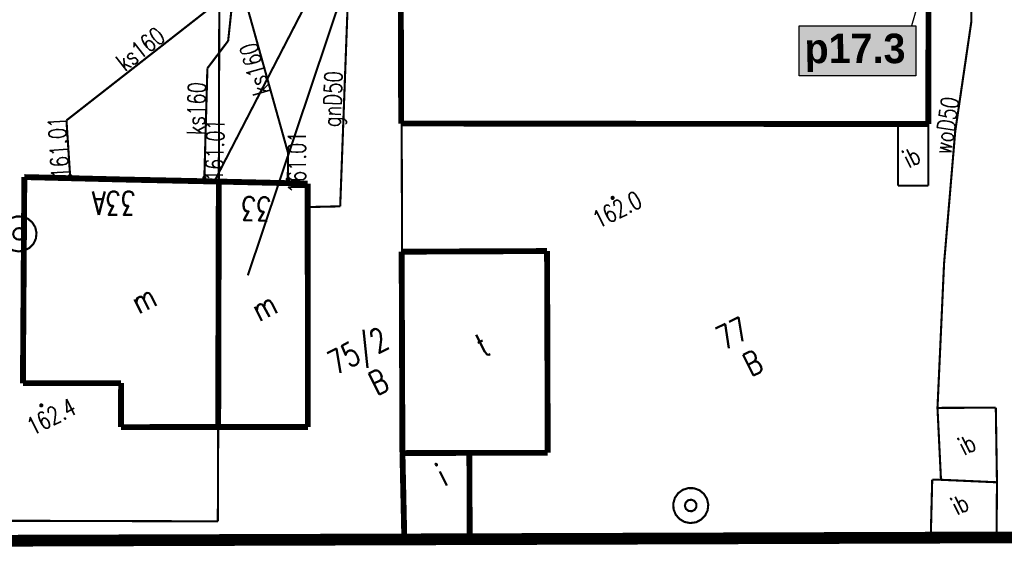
# Model space of a CAD drawing. Extents: x 0 to 7432618, y -40 to 5712028.
# Tile 86 of 165: x 7431363 to 7431405, y 5711623 to 5711646. Entities that reach past the tile are written whole.
import ezdxf
from ezdxf.enums import TextEntityAlignment as Align

# ---------------------------------------------------------------- set-up
doc = ezdxf.new("R2010")
doc.units = 0
doc.header["$MEASUREMENT"] = 0
doc.linetypes.add('0', pattern=[1.5, 1, -0.5])
for name, color, linetype in [('Dzialki', 7, 'Continuous'), ('EADTD_T_0', 7, 'Continuous'), ('EGBB_E_T_0', 7, 'Continuous'), ('EGBB_L_0', 7, 'Continuous'), ('Numery_dzialek', 7, 'Continuous'), ('OTD_E_T_7', 7, 'Continuous'), ('OTD_L_14', 7, 'Continuous'), ('OTR_T_1', 7, 'Continuous'), ('P_SUTP_L_0', 7, 'Continuous'), ('rysunek', 7, 'Continuous'), ('SUEP_L_0', 7, 'Continuous'), ('SUGP_E_T_0', 7, 'Continuous'), ('SUGP_L_0', 7, 'Continuous'), ('SUKP_E_T_0', 7, 'Continuous'), ('SUKP_L_0', 7, 'Continuous'), ('SUKR_T_0', 7, 'Continuous'), ('SUW_T_3', 7, 'Continuous'), ('SUWP_E_T_0', 7, 'Continuous'), ('SUWP_L_0', 7, 'Continuous'), ('Uzytki', 7, 'Continuous'), ('zakres', 7, 'Continuous')]:
    doc.layers.add(name, color=color, linetype=linetype)
doc.layers.add('woda przyłącze', color=140, linetype='Continuous', lineweight=50)
doc.layers.add('woda sieć', color=150, linetype='Continuous', lineweight=70)
doc.styles.add('25', font='GOTHIC.TTF', dxfattribs={"oblique": 8, "height": 0.35})
doc.styles.add('STYL_ARIAL', font='simplex', dxfattribs={"width": 0.75, "oblique": 0.1})

msp = doc.modelspace()

# ---------------------------------------------------------------- hatches: boundary and pattern name
at = {"layer": 'woda sieć', "linetype": 'ByBlock'}
msp.add_hatch(color=256, dxfattribs=at).paths.add_polyline_path([(7431401.085, 5711646.139), (7431396.1, 5711646.139), (7431396.1, 5711644), (7431401.085, 5711644)])

# ---------------------------------------------------------------- linework, layer by layer
at = {"layer": 'Dzialki', "color": 18, "true_color": 0x000000, "const_width": 0.09}
for points in [[(7431371.33, 5711639.49), (7431371.37, 5711654.897)], [(7431379.094, 5711654.893), (7431379.192, 5711624.219)], [(7431371.303, 5711629.015), (7431371.33, 5711639.49)], [(7431371.288, 5711624.99), (7431371.303, 5711629.015)], [(7431360.005, 5711625.021), (7431371.288, 5711624.99)]]:
    msp.add_lwpolyline(points, dxfattribs=at)
at = {"layer": 'EGBB_L_0', "color": 18, "true_color": 0x000000, "const_width": 0.25}
for points in [[(7431379.078, 5711654.876), (7431379.114, 5711641.968)], [(7431401.62, 5711641.943), (7431401.629, 5711654.851)], [(7431379.114, 5711641.968), (7431401.62, 5711641.943)], [(7431363.028, 5711639.682), (7431362.966, 5711630.884)], [(7431367.188, 5711639.579), (7431363.028, 5711639.682)], [(7431371.33, 5711639.49), (7431367.188, 5711639.579)], [(7431371.303, 5711629.015), (7431371.33, 5711639.49)], [(7431375.124, 5711639.402), (7431371.33, 5711639.49)], [(7431375.131, 5711629.013), (7431375.124, 5711639.402)], [(7431385.342, 5711636.525), (7431379.134, 5711636.498)], [(7431379.134, 5711636.498), (7431379.168, 5711627.902)], [(7431385.371, 5711627.915), (7431385.342, 5711636.525)], [(7431362.966, 5711630.884), (7431367.159, 5711630.888)], [(7431367.159, 5711630.888), (7431367.152, 5711629.011)], [(7431367.152, 5711629.011), (7431371.303, 5711629.015)], [(7431371.303, 5711629.015), (7431375.131, 5711629.013)], [(7431382.026, 5711627.913), (7431379.168, 5711627.902)], [(7431379.168, 5711627.902), (7431379.249, 5711624.219)], [(7431382.026, 5711627.913), (7431385.371, 5711627.915)], [(7431382.039, 5711624.228), (7431382.026, 5711627.913)]]:
    msp.add_lwpolyline(points, dxfattribs=at)
at = {"layer": 'OTD_L_14', "color": 18, "true_color": 0x000000, "const_width": 0.09}
for points in [[(7431400.322, 5711641.945), (7431400.319, 5711639.315)], [(7431401.62, 5711641.943), (7431400.322, 5711641.945)], [(7431401.617, 5711639.313), (7431401.62, 5711641.943)], [(7431400.319, 5711639.315), (7431401.617, 5711639.313)], [(7431404.499, 5711629.843), (7431402.009, 5711629.831)], [(7431402.009, 5711629.831), (7431402.158, 5711626.764)], [(7431404.548, 5711626.657), (7431404.499, 5711629.843)], [(7431401.784, 5711626.765), (7431401.721, 5711624.293)], [(7431402.158, 5711626.764), (7431401.784, 5711626.765)], [(7431404.548, 5711626.657), (7431402.158, 5711626.764)], [(7431402.158, 5711626.764), (7431404.548, 5711626.657)], [(7431404.532, 5711624.302), (7431404.548, 5711626.657)]]:
    msp.add_lwpolyline(points, dxfattribs=at)
at = {"layer": 'OTR_T_1', "color": 18, "true_color": 0x000000, "const_width": 0.09}
for points in [[(7431388.119, 5711638.835), (7431388.153, 5711638.838), (7431388.179, 5711638.816), (7431388.182, 5711638.781), (7431388.16, 5711638.755), (7431388.126, 5711638.752), (7431388.099, 5711638.775), (7431388.097, 5711638.809), (7431388.119, 5711638.835)], [(7431363.729, 5711629.979), (7431363.763, 5711629.981), (7431363.79, 5711629.959), (7431363.792, 5711629.925), (7431363.77, 5711629.898), (7431363.736, 5711629.896), (7431363.709, 5711629.918), (7431363.707, 5711629.952), (7431363.729, 5711629.979)]]:
    msp.add_lwpolyline(points, dxfattribs=at)
at = {"layer": 'P_SUTP_L_0', "color": 30, "linetype": '0', "true_color": 0xff9100, "const_width": 0.09}
msp.add_lwpolyline([(7431372.569, 5711635.49), (7431379.078, 5711654.876)], dxfattribs=at)
at = {"layer": 'rysunek', "linetype": 'ByBlock'}
msp.add_lwpolyline([(7431403.426, 5711654.874), (7431400.906, 5711646.139)], dxfattribs=at)
at = {"layer": 'rysunek', "linetype": 'ByBlock', "transparency": 33554676}
msp.add_lwpolyline([(7431396.1, 5711646.139), (7431401.085, 5711646.139), (7431401.085, 5711644), (7431396.1, 5711644)], close=True, dxfattribs=at)
msp.add_lwpolyline([(7431396.1, 5711646.139), (7431401.085, 5711646.139), (7431401.085, 5711644), (7431396.1, 5711644)], close=True, dxfattribs=at)
at = {"layer": 'SUEP_L_0', "color": 1, "linetype": '0', "true_color": 0xff0000, "const_width": 0.09}
msp.add_lwpolyline([(7431379.068, 5711654.844), (7431371.137, 5711639.494)], dxfattribs=at)
at = {"layer": 'SUGP_L_0', "color": 56, "true_color": 0x808000, "const_width": 0.09}
for points in [[(7431377.424, 5711662.999), (7431376.511, 5711638.433)], [(7431376.511, 5711638.433), (7431375.124, 5711638.402)]]:
    msp.add_lwpolyline(points, dxfattribs=at)
at = {"layer": 'SUKP_L_0', "color": 36, "true_color": 0x803300, "const_width": 0.09}
for points in [[(7431364.826, 5711642.101), (7431371.961, 5711647.679)], [(7431371.728, 5711645.494), (7431371.961, 5711647.679)], [(7431372.507, 5711647.07), (7431374.282, 5711640.724)], [(7431370.842, 5711644.325), (7431371.728, 5711645.494)], [(7431370.708, 5711639.503), (7431370.842, 5711644.325)], [(7431364.988, 5711639.633), (7431364.826, 5711642.101)], [(7431374.282, 5711640.724), (7431374.276, 5711639.422)]]:
    msp.add_lwpolyline(points, dxfattribs=at)
at = {"layer": 'SUKR_T_0', "color": 36, "true_color": 0x803300, "const_width": 0.065}
for points in [[(7431364.954, 5711639.779), (7431365.002, 5711639.783), (7431365.038, 5711639.752), (7431365.042, 5711639.704), (7431365.011, 5711639.668), (7431364.963, 5711639.664), (7431364.927, 5711639.695), (7431364.923, 5711639.743), (7431364.954, 5711639.779)], [(7431370.684, 5711639.702), (7431370.731, 5711639.705), (7431370.768, 5711639.674), (7431370.771, 5711639.627), (7431370.74, 5711639.59), (7431370.693, 5711639.587), (7431370.656, 5711639.618), (7431370.653, 5711639.665), (7431370.684, 5711639.702)], [(7431374.248, 5711639.644), (7431374.296, 5711639.647), (7431374.333, 5711639.616), (7431374.336, 5711639.569), (7431374.305, 5711639.532), (7431374.258, 5711639.529), (7431374.221, 5711639.56), (7431374.217, 5711639.607), (7431374.248, 5711639.644)]]:
    msp.add_lwpolyline(points, dxfattribs=at)
at = {"layer": 'SUW_T_3', "color": 5, "true_color": 0x0000ff, "const_width": 0.09}
for points in [[(7431362.458, 5711637.927), (7431362.693, 5711638.001), (7431362.94, 5711637.995), (7431363.172, 5711637.909), (7431363.363, 5711637.752), (7431363.493, 5711637.542), (7431363.547, 5711637.302), (7431363.521, 5711637.056), (7431363.416, 5711636.833), (7431363.244, 5711636.655), (7431363.024, 5711636.543), (7431362.78, 5711636.508), (7431362.537, 5711636.555), (7431362.323, 5711636.678), (7431362.161, 5711636.864), (7431362.067, 5711637.092), (7431362.053, 5711637.339), (7431362.119, 5711637.576), (7431362.259, 5711637.78), (7431362.458, 5711637.927)], [(7431362.685, 5711637.481), (7431362.824, 5711637.507), (7431362.954, 5711637.454), (7431363.035, 5711637.339), (7431363.041, 5711637.198), (7431362.97, 5711637.076), (7431362.845, 5711637.013), (7431362.705, 5711637.027), (7431362.594, 5711637.114), (7431362.549, 5711637.248), (7431362.583, 5711637.384), (7431362.685, 5711637.481)], [(7431391.135, 5711626.335), (7431391.37, 5711626.409), (7431391.617, 5711626.403), (7431391.848, 5711626.317), (7431392.039, 5711626.161), (7431392.169, 5711625.951), (7431392.224, 5711625.71), (7431392.197, 5711625.464), (7431392.093, 5711625.241), (7431391.921, 5711625.063), (7431391.701, 5711624.951), (7431391.456, 5711624.917), (7431391.214, 5711624.963), (7431391, 5711625.086), (7431390.837, 5711625.272), (7431390.744, 5711625.5), (7431390.729, 5711625.747), (7431390.796, 5711625.985), (7431390.936, 5711626.188), (7431391.135, 5711626.335)], [(7431391.362, 5711625.889), (7431391.5, 5711625.915), (7431391.631, 5711625.862), (7431391.712, 5711625.747), (7431391.718, 5711625.606), (7431391.647, 5711625.485), (7431391.521, 5711625.421), (7431391.381, 5711625.435), (7431391.271, 5711625.522), (7431391.225, 5711625.656), (7431391.259, 5711625.793), (7431391.362, 5711625.889)]]:
    msp.add_lwpolyline(points, dxfattribs=at)
at = {"layer": 'SUWP_L_0', "color": 5, "true_color": 0x0000ff, "const_width": 0.09}
for points in [[(7431403.457, 5711646.334), (7431403.456, 5711652.995)], [(7431402.767, 5711641.641), (7431403.457, 5711646.334)], [(7431402.289, 5711635.982), (7431402.767, 5711641.641)], [(7431402.009, 5711629.831), (7431402.289, 5711635.982)]]:
    msp.add_lwpolyline(points, dxfattribs=at)
at = {"layer": 'zakres', "color": 18, "linetype": '0', "true_color": 0x000000, "const_width": 0.5}
msp.add_lwpolyline([(7431170.861, 5711694.664), (7431172.664, 5711623.536), (7431599.413, 5711624.947), (7431599.511, 5711698.029), (7431170.861, 5711694.664)], dxfattribs=at)

# ---------------------------------------------------------------- texts
at = {"layer": 'EADTD_T_0', "color": 18, "true_color": 0x000000, "style": 'STYL_ARIAL', "width": 0.75}
for s, rotation, p in [('33A', 180.09, (7431366.855, 5711639.368)), ('33', 178.65, (7431372.946, 5711639.13))]:
    msp.add_text(s, height=1, rotation=rotation, dxfattribs=at).set_placement(p, align=Align.BOTTOM_CENTER)
at = {"layer": 'EGBB_E_T_0', "color": 18, "true_color": 0x000000, "style": 'STYL_ARIAL', "width": 0.75}
for s, p in [('m', (7431368.119, 5711634.473)), ('m', (7431373.26, 5711634.156)), ('t', (7431382.576, 5711632.514)), ('i', (7431380.839, 5711626.967))]:
    msp.add_text(s, height=1, rotation=27, dxfattribs=at).set_placement(p, align=Align.MIDDLE_CENTER)
at = {"layer": 'Numery_dzialek', "color": 18, "true_color": 0x000000, "style": 'STYL_ARIAL', "width": 0.75}
for s, p in [('77', (7431392.452, 5711633.17)), ('75/2', (7431375.868, 5711632.12))]:
    msp.add_text(s, height=1, rotation=27, dxfattribs=at).set_placement(p, align=Align.TOP_LEFT)
at = {"layer": 'OTD_E_T_7', "color": 18, "true_color": 0x000000, "style": 'STYL_ARIAL', "width": 0.75}
for p in [(7431400.609, 5711640.386), (7431402.979, 5711628.124), (7431402.676, 5711625.566)]:
    msp.add_text('ib', height=0.75, rotation=27, dxfattribs=at).set_placement(p, align=Align.MIDDLE_LEFT)
at = {"layer": 'OTR_T_1', "color": 18, "true_color": 0x000000, "style": 'STYL_ARIAL', "width": 0.75}
msp.add_text('162.0', height=0.75, rotation=27, dxfattribs=at).set_placement((7431387.195, 5711638.134), align=Align.TOP_LEFT)
msp.add_text('162.4', height=0.75, rotation=27, dxfattribs=at).set_placement((7431364.975, 5711630.287), align=Align.TOP_RIGHT)
at = {"layer": 'SUGP_E_T_0', "color": 56, "true_color": 0x808000, "style": 'STYL_ARIAL', "width": 0.75}
msp.add_text('gnD50', height=0.75, rotation=87.8708, dxfattribs=at).set_placement((7431376.188, 5711643.008), align=Align.MIDDLE_CENTER)
at = {"layer": 'SUKP_E_T_0', "color": 36, "true_color": 0x803300, "style": 'STYL_ARIAL', "width": 0.75}
for rotation, p in [(38.0122, (7431367.983, 5711645.149)), (105.624, (7431372.867, 5711644.281)), (88.4091, (7431370.369, 5711642.607))]:
    msp.add_text('ks160', height=0.75, rotation=rotation, dxfattribs=at).set_placement(p, align=Align.MIDDLE_CENTER)
at = {"layer": 'SUKR_T_0', "color": 36, "true_color": 0x803300, "style": 'STYL_ARIAL', "width": 0.75}
for rotation, p in [(93.7698, (7431364.572, 5711639.616)), (88.4091, (7431371.126, 5711639.505)), (90.2562, (7431374.674, 5711638.981))]:
    msp.add_text('161.01', height=0.75, rotation=rotation, dxfattribs=at).set_placement(p, align=Align.MIDDLE_LEFT)
at = {"layer": 'SUWP_E_T_0', "color": 5, "true_color": 0x0000ff, "style": 'STYL_ARIAL', "width": 0.75}
msp.add_text('woD50', height=0.75, rotation=81.6375, dxfattribs=at).set_placement((7431402.39, 5711641.881), align=Align.MIDDLE_CENTER)
at = {"layer": 'Uzytki', "color": 96, "true_color": 0x008000, "style": 'STYL_ARIAL', "width": 0.75}
for p in [(7431394.483, 5711631.036), (7431378.513, 5711630.229)]:
    msp.add_text('B', height=1, rotation=27, dxfattribs=at).set_placement(p, align=Align.BOTTOM_CENTER)
at = {"layer": 'woda przyłącze', "color": 0, "insert": (7431396.343, 5711645.804), "char_height": 1.26, "attachment_point": 1, "style": '25'}
msp.add_mtext_dynamic_manual_height_columns('\\fCentury Gothic|b1|i0;\\Q-1;p17.3', width=15.63873, gutter_width=5, heights=[0], dxfattribs=at)

doc.saveas('drawing.dxf')
